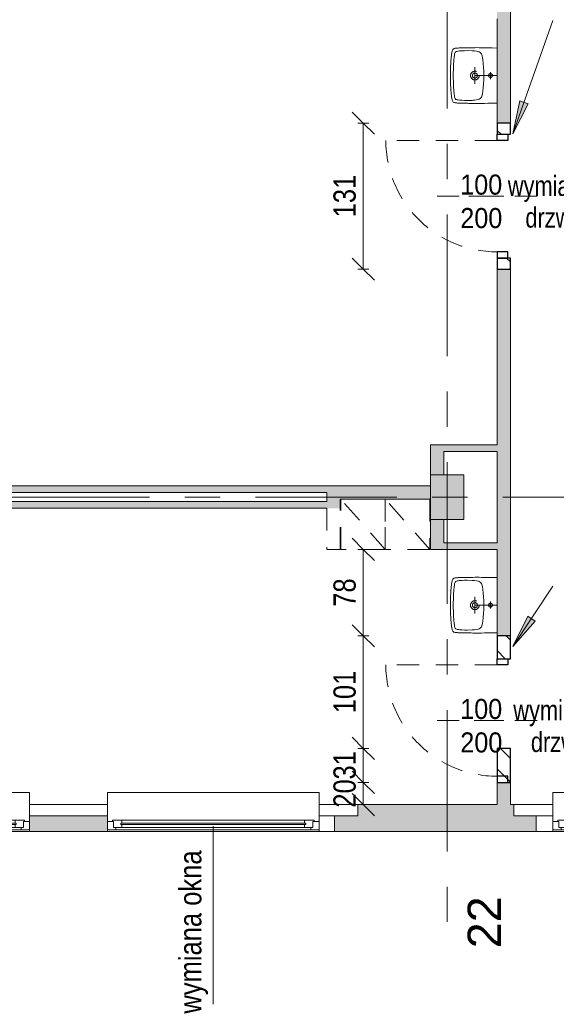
# Model space of a CAD drawing. Header units: centimetres. Extents: x -1403 to 22166, y -8842 to 3590.
# Tile 3 of 23: x -997 to -514, y -47 to 837. Entities that reach past the tile are written whole.
import ezdxf

# ---------------------------------------------------------------- set-up
doc = ezdxf.new("R2010")
doc.units = ezdxf.units.CM
doc.linetypes.add('Oś', pattern=[222.25, 127, -31.75, 31.75, -31.75])
doc.linetypes.add('Wyburzenia', pattern=[35, 20, -15])
for name, color, linetype, lineweight in [('A-ANNO-DIMS', 211, 'Continuous', 13), ('A-ANNO-DIMS-100', 211, 'Continuous', 13), ('A-ANNO-NOTE', 131, 'Wyburzenia', 9), ('A-DETL', 90, 'Continuous', 25), ('A-DETL-GENF', 92, 'Continuous', 9), ('A-DETL-MEDM', 33, 'Wyburzenia', 9), ('A-DOOR', 31, 'Wyburzenia', 9), ('A-DOOR-IDEN', 31, 'Continuous', 13), ('A-GLAZ', 151, 'Wyburzenia', 9), ('A-GLAZ-IDEN', 152, 'Continuous', 13), ('A-WALL', 113, 'Continuous', 13), ('A-WALL-PATT', 111, 'Continuous', 13), ('G-ANNO-TEXT', 231, 'Continuous', 13), ('P-SANR-FIXT', 6, 'Wyburzenia', 9), ('Q-SPCQ', 91, 'Wyburzenia', 9), ('S-COLS', 52, 'Continuous', 13), ('S-GRID', 1, 'Continuous', 13), ('S-GRID-IDEN', 1, 'Continuous', 13)]:
    doc.layers.add(name, color=color, linetype=linetype, lineweight=lineweight)
doc.styles.add('Arial', font='arial.ttf', dxfattribs={"width": 0.9, "height": 18})
doc.styles.add('Arial Narrow_1', font='ARIALN.TTF', dxfattribs={"height": 0.2})
doc.styles.add('Arial Narrow_3', font='ARIALN.TTF', dxfattribs={"height": 20})
doc.styles.add('Arial Narrow_4', font='ARIALN.TTF', dxfattribs={"width": 0.95, "height": 0.18})
doc.styles.add('Arial_1', font='arial.ttf', dxfattribs={"height": 30})
doc.dimstyles.new('Diagonal_1_100__0__wewnętrzne', dxfattribs={"dimscale": 30.48, "dimtxt": 20.468619, "dimasz": 0.656168, "dimexe": 0.164042, "dimexo": 0.0625, "dimgap": 0.032808, "dimtad": 1, "dimdec": 0, "dimdsep": 46, "dimtxsty": 'Arial Narrow_3', "dimblk1": 'OBLIQUE', "dimblk2": 'OBLIQUE', "dimsah": 1, "dimcen": 0.09, "dimazin": 0, "dimtfac": 1, "dimtdec": 4, "dimtix": 1, "dimtmove": 0, "dimatfit": 3, "dimfxl": 0.164042, "dimfxlon": 1, "dimtvp": 1, "dimtolj": 1, "dimtzin": 0, "dimarcsym": 2})
pattern_1 = [(315, (0, 0), (10.6066, 10.6066), [])]

# ---------------------------------------------------------------- blocks, each defined once
blk = doc.blocks.new('DRZWI 1S - automatyczna etykieta - Drzwi 100-V2-5_piętro III __10_50 m_ - wyburzenia i zamurowania')
at = {"layer": 'A-DETL-GENF', "color": 20, "linetype": 'Wyburzenia'}
for p, q in [((-55.5, 6), (-55.5, -3.5)), ((-50, 6), (-55.5, 6)), ((-50, -3.5), (-50, 6)), ((55.5, 6), (50, 6)), ((50, 6), (50, -3.5)), ((55.5, -3.5), (55.5, 6)), ((-55.5, -3.5), (-50, -3.5)), ((50, -3.5), (55.5, -3.5))]:
    blk.add_line(p, q, dxfattribs=at)
at = {"layer": 'A-DETL-MEDM', "color": 10, "lineweight": 25}
for p, q in [((-50, 6), (-55.5, 6)), ((-55.5, 6), (-55.5, -3.5)), ((-50, -3.5), (-50, 6)), ((50, -3.5), (50, 6)), ((50, 6), (55.5, 6)), ((55.5, 6), (55.5, -3.5)), ((-55.5, -3.5), (-50, -3.5)), ((55.5, -3.5), (50, -3.5))]:
    blk.add_line(p, q, dxfattribs=at)
at = {"layer": 'A-DOOR', "color": 1, "lineweight": 13}
blk.add_line((50, 6), (50, 106), dxfattribs=at)
blk.add_arc((50, 6), 100, 90, 180, dxfattribs=at)
blk = doc.blocks.new('DRZWI 1S - automatyczna etykieta - Drzwi 100-2252143-5_piętro III __10_50 m_ - wyburzenia i zamurowania')
at = {"layer": 'A-DETL-GENF', "color": 20, "linetype": 'Wyburzenia'}
for p, q in [((-55.5, 6), (-55.5, -3.5)), ((-50, 6), (-55.5, 6)), ((-50, -3.5), (-50, 6)), ((55.5, 6), (50, 6)), ((50, 6), (50, -3.5)), ((55.5, -3.5), (55.5, 6)), ((-55.5, -3.5), (-50, -3.5)), ((50, -3.5), (55.5, -3.5))]:
    blk.add_line(p, q, dxfattribs=at)
at = {"layer": 'A-DETL-MEDM', "color": 10, "lineweight": 25}
for p, q in [((-50, 6), (-55.5, 6)), ((-55.5, 6), (-55.5, -3.5)), ((-50, -3.5), (-50, 6)), ((50, -3.5), (50, 6)), ((50, 6), (55.5, 6)), ((55.5, 6), (55.5, -3.5)), ((-55.5, -3.5), (-50, -3.5)), ((55.5, -3.5), (50, -3.5))]:
    blk.add_line(p, q, dxfattribs=at)
at = {"layer": 'A-DOOR', "color": 1, "lineweight": 13}
blk.add_line((50, 6), (50, 106), dxfattribs=at)
blk.add_arc((50, 6), 100, 90, 180, dxfattribs=at)
blk = doc.blocks.new('M_Concrete-rengular-Column - 300 x 400mm-1794511-5_piętro III __10_50 m_ - wyburzenia i zamurowania')
at = {"layer": 'S-COLS', "lineweight": 9}
blk.add_hatch(color=254, dxfattribs=at).paths.add_polyline_path([(-15, -20), (15, -20), (15, 20), (-15, 20), (-15, -2)], flags=0)
for p, q in [((15, 20), (-15, 20)), ((-15, 20), (-15, -20)), ((15, -20), (15, 20)), ((-15, -20), (15, -20))]:
    blk.add_line(p, q, dxfattribs=at)
blk = doc.blocks.new('Okno - automatyczna etykieta - 190x181  _nietypowy podział_-2208509-5_piętro III __10_50 m_ - wyburzenia i zamurowania')
at = {"layer": 'A-GLAZ', "color": 7, "linetype": 'Continuous'}
for p, q in [((-87.5, 5.5), (-95, 5.5)), ((-95, 5.5), (-95, -2)), ((-95, 5.5), (95, 5.5)), ((-82, 3.5), (-89.5, 3.5)), ((-89.5, 3.5), (-89.5, -2)), ((-89.5, -2), (-89.5, 3.5)), ((-89.5, 3.5), (-87.5, 3.5)), ((-87.5, 3.5), (-87.5, 5.5)), ((87.5, 5.5), (-87.5, 5.5)), ((83, 0.75), (-83, 0.75)), ((-83, 0.75), (-83, -0.25)), ((-83, -0.25), (-83, 0.75)), ((-83, 0.75), (-82, 0.75)), ((-82, 0.75), (-82, 3.5)), ((82, 3.5), (-82, 3.5)), ((89.5, 3.5), (82, 3.5)), ((82, 3.5), (82, 0.75)), ((82, 0.75), (83, 0.75)), ((83, -0.25), (83, 0.75)), ((83, 0.75), (83, -0.25)), ((95, 5.5), (87.5, 5.5)), ((87.5, 5.5), (87.5, 3.5)), ((87.5, 3.5), (89.5, 3.5)), ((89.5, -2), (89.5, 3.5)), ((89.5, 3.5), (89.5, -2)), ((95, -2), (95, 5.5)), ((-95, -2), (-89.5, -2)), ((-95, -26), (-95, -7)), ((-89.5, -2), (-90.5, -2)), ((-90.5, -2), (-90.5, -3)), ((-90.5, -3), (-82, -3)), ((-83, -0.25), (83, -0.25)), ((-82, -0.25), (-83, -0.25)), ((-82, -3), (-82, -0.25)), ((82, -3), (-82, -3)), ((82, -0.25), (82, -3)), ((83, -0.25), (82, -0.25)), ((82, -3), (90.5, -3)), ((90.5, -2), (89.5, -2)), ((89.5, -2), (95, -2)), ((90.5, -3), (90.5, -2)), ((95, -7), (95, -26)), ((-95, -28), (-95, -26)), ((95, -26), (95, -28)), ((-95, -28), (95, -28))]:
    blk.add_line(p, q, dxfattribs=at)
blk = doc.blocks.new('Szafa1 - 45 cm-1791407-5_piętro III __10_50 m_ - wyburzenia i zamurowania')
at = {"layer": 'Q-SPCQ', "color": 20}
for p, q in [((-7.5, 51), (32.5, 6)), ((-7.5, 6), (-7.5, 51)), ((-7.5, 51), (32.5, 51)), ((32.5, 51), (32.5, 6))]:
    blk.add_line(p, q, dxfattribs=at)
blk = doc.blocks.new('Umywalka koło Nova Pro - Pro 50-1211177-5_piętro III __10_50 m_ - wyburzenia i zamurowania')
at = {"layer": 'P-SANR-FIXT', "color": 20}
for p, q in [((-12.19, -6), (-12.32, -10.58)), ((12.5, -6), (12.5, -38)), ((37.32, -10.58), (37.19, -6)), ((-12.45, -17.35), (-12.48, -19.98)), ((-12.4, -14.28), (-12.45, -17.35)), ((-12.32, -10.58), (-12.4, -14.28)), ((15.72, -12.02), (9.46, -12.02)), ((37.4, -14.28), (37.32, -10.58)), ((37.45, -17.35), (37.4, -14.28)), ((37.48, -19.98), (37.45, -17.35)), ((-12.48, -22.27), (-12.51, -24.3)), ((-12.51, -24.3), (-12.48, -26.13)), ((-12.48, -19.98), (-12.48, -22.27)), ((-12.48, -26.13), (-12.48, -27.81)), ((-9.61, -26.27), (-9.69, -27.15)), ((-9.37, -24.54), (-9.61, -26.27)), ((-8.91, -22.86), (-9.37, -24.54)), ((-8.62, -22.03), (-8.91, -22.86)), ((-8.19, -21.26), (-8.62, -22.03)), ((-7.93, -20.91), (-8.19, -21.26)), ((-7.61, -20.62), (-7.93, -20.91)), ((-6.89, -20.14), (-7.61, -20.62)), ((-6.09, -19.8), (-6.89, -20.14)), ((-5.24, -19.53), (-6.09, -19.8)), ((-3.53, -19.16), (-5.24, -19.53)), ((-1.83, -18.89), (-3.53, -19.16)), ((1.66, -18.49), (-1.83, -18.89)), ((5.15, -18.2), (1.66, -18.49)), ((20.01, -26), (5.01, -26)), ((8.64, -18.06), (5.15, -18.2)), ((10.37, -18.01), (8.64, -18.06)), ((14.63, -18.01), (10.37, -18.01)), ((16.36, -18.06), (14.63, -18.01)), ((19.88, -18.2), (16.36, -18.06)), ((23.34, -18.49), (19.88, -18.2)), ((26.83, -18.89), (23.34, -18.49)), ((28.56, -19.16), (26.83, -18.89)), ((30.26, -19.53), (28.56, -19.16)), ((31.09, -19.8), (30.26, -19.53)), ((31.89, -20.14), (31.09, -19.8)), ((32.61, -20.62), (31.89, -20.14)), ((32.93, -20.91), (32.61, -20.62)), ((33.19, -21.26), (32.93, -20.91)), ((33.62, -22.03), (33.19, -21.26)), ((33.91, -22.86), (33.62, -22.03)), ((34.37, -24.54), (33.91, -22.86)), ((34.63, -26.27), (34.37, -24.54)), ((34.69, -27.15), (34.63, -26.27)), ((37.51, -22.27), (37.48, -19.98)), ((37.48, -27.81), (37.51, -26.13)), ((37.51, -26.13), (37.51, -22.27)), ((-12.48, -27.81), (-12.46, -29.49)), ((-12.46, -29.49), (-12.46, -30.5)), ((-12.46, -30.5), (-12.43, -31.46)), ((-12.43, -31.46), (-12.43, -32.39)), ((-12.43, -32.39), (-12.4, -33.3)), ((-12.4, -33.3), (-12.4, -33.88)), ((-12.4, -33.88), (-12.38, -35.06)), ((-12.38, -35.06), (-12.35, -35.88)), ((-9.76, -28.56), (-9.84, -33.06)), ((-9.84, -33.06), (-9.79, -35.32)), ((-9.79, -35.32), (-9.71, -37.56)), ((-9.74, -27.87), (-9.76, -28.56)), ((-9.71, -27.55), (-9.74, -27.87)), ((-9.69, -27.15), (-9.71, -27.55)), ((34.71, -27.55), (34.69, -27.15)), ((34.74, -27.87), (34.71, -27.55)), ((34.71, -37.56), (34.82, -35.32)), ((34.76, -28.56), (34.74, -27.87)), ((34.84, -33.06), (34.76, -28.56)), ((34.82, -35.32), (34.84, -33.06)), ((37.35, -35.88), (37.38, -35.06)), ((37.38, -35.06), (37.4, -33.88)), ((37.4, -33.88), (37.43, -33.3)), ((37.43, -32.39), (37.46, -31.46)), ((37.43, -33.3), (37.43, -32.39)), ((37.46, -30.5), (37.48, -29.49)), ((37.46, -31.46), (37.46, -30.5)), ((37.48, -29.49), (37.48, -27.81)), ((-12.35, -35.88), (-12.35, -36.65)), ((-12.35, -36.65), (-12.32, -37.43)), ((-12.32, -37.43), (-12.3, -38.17)), ((-12.3, -38.17), (-12.27, -38.89)), ((-12.27, -38.89), (-12.24, -39.61)), ((-12.24, -39.61), (-12.22, -40.28)), ((-12.22, -40.28), (-12.19, -40.94)), ((-12.19, -40.94), (-12.16, -41.58)), ((-12.16, -41.58), (-12.14, -42.22)), ((-12.14, -42.22), (-12.08, -42.81)), ((-12.08, -42.81), (-12, -43.37)), ((-12, -43.37), (-11.92, -43.87)), ((-11.92, -43.87), (-11.82, -44.38)), ((-9.71, -37.56), (-9.53, -39.82)), ((-9.53, -39.82), (-9.39, -40.94)), ((-9.39, -40.94), (-9.21, -42.03)), ((-9.21, -42.03), (-9.05, -42.59)), ((-9.05, -42.59), (-8.86, -43.1)), ((-8.86, -43.1), (-8.7, -43.34)), ((-8.7, -43.34), (-8.51, -43.55)), ((-8.51, -43.55), (-8.03, -43.85)), ((-8.03, -43.85), (-7.53, -44.06)), ((-7.53, -44.06), (-6.97, -44.22)), ((31.97, -44.22), (32.53, -44.06)), ((32.53, -44.06), (33.06, -43.85)), ((33.06, -43.85), (33.54, -43.55)), ((33.54, -43.55), (33.73, -43.34)), ((33.73, -43.34), (33.86, -43.1)), ((33.86, -43.1), (34.07, -42.59)), ((34.07, -42.59), (34.21, -42.03)), ((34.21, -42.03), (34.39, -40.94)), ((34.39, -40.94), (34.53, -39.82)), ((34.53, -39.82), (34.71, -37.56)), ((36.82, -44.38), (36.92, -43.87)), ((36.92, -43.87), (37.03, -43.37)), ((37.03, -43.37), (37.08, -42.81)), ((37.08, -42.81), (37.14, -42.22)), ((37.14, -42.22), (37.16, -41.58)), ((37.16, -41.58), (37.19, -40.94)), ((37.19, -40.94), (37.22, -40.28)), ((37.22, -40.28), (37.24, -39.61)), ((37.24, -39.61), (37.27, -38.89)), ((37.27, -38.89), (37.3, -38.17)), ((37.3, -38.17), (37.32, -37.43)), ((37.32, -37.43), (37.35, -36.65)), ((37.35, -36.65), (37.35, -35.88)), ((-11.82, -44.38), (-11.71, -44.67)), ((-11.6, -44.96), (-11.79, -44.38)), ((-11.71, -44.67), (-11.6, -44.96)), ((-11.6, -44.96), (-11.26, -45.47)), ((-11.26, -45.47), (-11.6, -44.96)), ((-11.26, -45.47), (-10.8, -45.84)), ((-10.8, -45.84), (-11.26, -45.47)), ((-10.8, -45.84), (-10.24, -46.11)), ((-10.24, -46.11), (-10.8, -45.84)), ((-10.24, -46.11), (-9.61, -46.32)), ((-9.61, -46.32), (-10.24, -46.11)), ((-9.61, -46.32), (-8.94, -46.51)), ((-8.94, -46.51), (-9.61, -46.32)), ((-8.94, -46.51), (-8.25, -46.64)), ((-8.25, -46.64), (-8.94, -46.51)), ((-8.25, -46.64), (-7.5, -46.8)), ((-7.5, -46.8), (-8.25, -46.64)), ((-7.5, -46.8), (-6.73, -46.91)), ((-6.73, -46.91), (-7.5, -46.8)), ((-6.97, -44.22), (-5.88, -44.43)), ((-6.73, -46.91), (-5.93, -47.04)), ((-5.93, -47.04), (-6.73, -46.91)), ((-5.93, -47.04), (-5.1, -47.15)), ((-5.1, -47.15), (-5.93, -47.04)), ((-5.88, -44.43), (-3.64, -44.75)), ((-5.1, -47.15), (-4.2, -47.25)), ((-4.2, -47.25), (-5.1, -47.15)), ((-4.2, -47.25), (-3.27, -47.36)), ((-3.27, -47.36), (-4.2, -47.25)), ((-3.64, -44.75), (-1.4, -44.94)), ((-3.27, -47.36), (-2.28, -47.44)), ((-2.28, -47.44), (-3.27, -47.36)), ((-2.28, -47.44), (-1.24, -47.52)), ((-1.24, -47.52), (-2.28, -47.44)), ((-1.4, -44.94), (3.1, -45.18)), ((-1.24, -47.52), (-0.15, -47.63)), ((-0.15, -47.63), (-1.24, -47.52)), ((-0.15, -47.63), (1.05, -47.71)), ((1.05, -47.71), (-0.15, -47.63)), ((1.05, -47.71), (2.3, -47.76)), ((2.3, -47.76), (1.05, -47.71)), ((2.3, -47.76), (3.66, -47.84)), ((3.66, -47.84), (2.3, -47.76)), ((3.1, -45.18), (7.6, -45.31)), ((3.66, -47.84), (5.12, -47.89)), ((5.12, -47.89), (3.66, -47.84)), ((5.12, -47.89), (6.72, -47.95)), ((6.72, -47.95), (5.12, -47.89)), ((6.72, -47.95), (8.45, -47.97)), ((8.45, -47.97), (6.72, -47.95)), ((7.6, -45.31), (9.86, -45.39)), ((8.45, -47.97), (10.4, -48)), ((10.4, -48), (8.45, -47.97)), ((9.86, -45.39), (11.04, -45.42)), ((10.4, -48), (14.63, -48)), ((14.63, -48), (10.4, -48)), ((11.04, -45.42), (11.7, -45.42)), ((11.7, -45.42), (12.5, -45.44)), ((12.5, -45.44), (13.3, -45.42)), ((13.3, -45.42), (13.99, -45.42)), ((13.99, -45.42), (15.14, -45.39)), ((14.63, -48), (16.55, -47.97)), ((16.55, -47.97), (14.63, -48)), ((15.14, -45.39), (17.4, -45.31)), ((16.55, -47.97), (18.31, -47.95)), ((18.31, -47.95), (16.55, -47.97)), ((17.4, -45.31), (21.9, -45.18)), ((18.31, -47.95), (19.88, -47.89)), ((19.88, -47.89), (18.31, -47.95)), ((19.88, -47.89), (21.34, -47.84)), ((21.34, -47.84), (19.88, -47.89)), ((21.34, -47.84), (22.7, -47.76)), ((22.7, -47.76), (21.34, -47.84)), ((21.9, -45.18), (26.4, -44.94)), ((22.7, -47.76), (23.98, -47.71)), ((23.98, -47.71), (22.7, -47.76)), ((23.98, -47.71), (25.15, -47.63)), ((25.15, -47.63), (23.98, -47.71)), ((25.15, -47.63), (26.24, -47.52)), ((26.24, -47.52), (25.15, -47.63)), ((26.24, -47.52), (27.31, -47.44)), ((27.31, -47.44), (26.24, -47.52)), ((26.4, -44.94), (28.64, -44.75)), ((27.31, -47.44), (28.29, -47.36)), ((28.29, -47.36), (27.31, -47.44)), ((28.29, -47.36), (29.23, -47.25)), ((29.23, -47.25), (28.29, -47.36)), ((28.64, -44.75), (30.88, -44.43)), ((29.23, -47.25), (30.1, -47.15)), ((30.1, -47.15), (29.23, -47.25)), ((30.1, -47.15), (30.93, -47.04)), ((30.93, -47.04), (30.1, -47.15)), ((30.88, -44.43), (31.97, -44.22)), ((30.93, -47.04), (31.76, -46.91)), ((31.76, -46.91), (30.93, -47.04)), ((31.76, -46.91), (32.5, -46.8)), ((32.5, -46.8), (31.76, -46.91)), ((32.5, -46.8), (33.25, -46.64)), ((33.25, -46.64), (32.5, -46.8)), ((33.25, -46.64), (33.97, -46.51)), ((33.97, -46.51), (33.25, -46.64)), ((33.97, -46.51), (34.63, -46.32)), ((34.63, -46.32), (33.97, -46.51)), ((34.63, -46.32), (35.24, -46.11)), ((35.24, -46.11), (34.63, -46.32)), ((35.24, -46.11), (35.8, -45.84)), ((35.8, -45.84), (35.24, -46.11)), ((35.8, -45.84), (36.28, -45.47)), ((36.28, -45.47), (35.8, -45.84)), ((36.28, -45.47), (36.6, -44.96)), ((36.6, -44.96), (36.28, -45.47)), ((36.6, -44.96), (36.82, -44.38))]:
    blk.add_line(p, q, dxfattribs=at)
for centre, radius in [((12.5, -12.02), 1.72), ((12.51, -26), 3.92), ((12.51, -26), 2.28)]:
    blk.add_circle(centre, radius, dxfattribs=at)
blk = doc.blocks.new('Umywalka koło Nova Pro - Pro 50-1205816-5_piętro III __10_50 m_ - wyburzenia i zamurowania')
at = {"layer": 'P-SANR-FIXT', "color": 20}
for p, q in [((-11.92, 43.87), (-11.82, 44.38)), ((-11.82, 44.38), (-11.71, 44.67)), ((-11.6, 44.96), (-11.79, 44.38)), ((-11.71, 44.67), (-11.6, 44.96)), ((-11.6, 44.96), (-11.26, 45.47)), ((-11.26, 45.47), (-11.6, 44.96)), ((-11.26, 45.47), (-10.8, 45.84)), ((-10.8, 45.84), (-11.26, 45.47)), ((-10.8, 45.84), (-10.24, 46.11)), ((-10.24, 46.11), (-10.8, 45.84)), ((-10.24, 46.11), (-9.61, 46.32)), ((-9.61, 46.32), (-10.24, 46.11)), ((-9.61, 46.32), (-8.94, 46.51)), ((-8.94, 46.51), (-9.61, 46.32)), ((-8.94, 46.51), (-8.25, 46.64)), ((-8.25, 46.64), (-8.94, 46.51)), ((-8.25, 46.64), (-7.5, 46.8)), ((-7.5, 46.8), (-8.25, 46.64)), ((-7.53, 44.06), (-6.97, 44.22)), ((-7.5, 46.8), (-6.73, 46.91)), ((-6.73, 46.91), (-7.5, 46.8)), ((-6.97, 44.22), (-5.88, 44.43)), ((-6.73, 46.91), (-5.93, 47.04)), ((-5.93, 47.04), (-6.73, 46.91)), ((-5.93, 47.04), (-5.1, 47.15)), ((-5.1, 47.15), (-5.93, 47.04)), ((-5.88, 44.43), (-3.64, 44.75)), ((-5.1, 47.15), (-4.2, 47.25)), ((-4.2, 47.25), (-5.1, 47.15)), ((-4.2, 47.25), (-3.27, 47.36)), ((-3.27, 47.36), (-4.2, 47.25)), ((-3.64, 44.75), (-1.4, 44.94)), ((-3.27, 47.36), (-2.28, 47.44)), ((-2.28, 47.44), (-3.27, 47.36)), ((-2.28, 47.44), (-1.24, 47.52)), ((-1.24, 47.52), (-2.28, 47.44)), ((-1.4, 44.94), (3.1, 45.18)), ((-1.24, 47.52), (-0.15, 47.63)), ((-0.15, 47.63), (-1.24, 47.52)), ((-0.15, 47.63), (1.05, 47.71)), ((1.05, 47.71), (-0.15, 47.63)), ((1.05, 47.71), (2.3, 47.76)), ((2.3, 47.76), (1.05, 47.71)), ((2.3, 47.76), (3.66, 47.84)), ((3.66, 47.84), (2.3, 47.76)), ((3.1, 45.18), (7.6, 45.31)), ((3.66, 47.84), (5.12, 47.89)), ((5.12, 47.89), (3.66, 47.84)), ((5.12, 47.89), (6.72, 47.95)), ((6.72, 47.95), (5.12, 47.89)), ((6.72, 47.95), (8.45, 47.97)), ((8.45, 47.97), (6.72, 47.95)), ((7.6, 45.31), (9.86, 45.39)), ((8.45, 47.97), (10.4, 48)), ((10.4, 48), (8.45, 47.97)), ((9.86, 45.39), (11.04, 45.42)), ((10.4, 48), (14.63, 48)), ((14.63, 48), (10.4, 48)), ((11.04, 45.42), (11.7, 45.42)), ((11.7, 45.42), (12.5, 45.44)), ((12.5, 45.44), (13.3, 45.42)), ((13.3, 45.42), (13.99, 45.42)), ((13.99, 45.42), (15.14, 45.39)), ((14.63, 48), (16.55, 47.97)), ((16.55, 47.97), (14.63, 48)), ((15.14, 45.39), (17.4, 45.31)), ((16.55, 47.97), (18.31, 47.95)), ((18.31, 47.95), (16.55, 47.97)), ((17.4, 45.31), (21.9, 45.18)), ((18.31, 47.95), (19.88, 47.89)), ((19.88, 47.89), (18.31, 47.95)), ((19.88, 47.89), (21.34, 47.84)), ((21.34, 47.84), (19.88, 47.89)), ((21.34, 47.84), (22.7, 47.76)), ((22.7, 47.76), (21.34, 47.84)), ((21.9, 45.18), (26.4, 44.94)), ((22.7, 47.76), (23.98, 47.71)), ((23.98, 47.71), (22.7, 47.76)), ((23.98, 47.71), (25.15, 47.63)), ((25.15, 47.63), (23.98, 47.71)), ((25.15, 47.63), (26.24, 47.52)), ((26.24, 47.52), (25.15, 47.63)), ((26.24, 47.52), (27.31, 47.44)), ((27.31, 47.44), (26.24, 47.52)), ((26.4, 44.94), (28.64, 44.75)), ((27.31, 47.44), (28.29, 47.36)), ((28.29, 47.36), (27.31, 47.44)), ((28.29, 47.36), (29.23, 47.25)), ((29.23, 47.25), (28.29, 47.36)), ((28.64, 44.75), (30.88, 44.43)), ((29.23, 47.25), (30.1, 47.15)), ((30.1, 47.15), (29.23, 47.25)), ((30.1, 47.15), (30.93, 47.04)), ((30.93, 47.04), (30.1, 47.15)), ((30.88, 44.43), (31.97, 44.22)), ((30.93, 47.04), (31.76, 46.91)), ((31.76, 46.91), (30.93, 47.04)), ((31.76, 46.91), (32.5, 46.8)), ((32.5, 46.8), (31.76, 46.91)), ((31.97, 44.22), (32.53, 44.06)), ((32.5, 46.8), (33.25, 46.64)), ((33.25, 46.64), (32.5, 46.8)), ((33.25, 46.64), (33.97, 46.51)), ((33.97, 46.51), (33.25, 46.64)), ((33.97, 46.51), (34.63, 46.32)), ((34.63, 46.32), (33.97, 46.51)), ((34.63, 46.32), (35.24, 46.11)), ((35.24, 46.11), (34.63, 46.32)), ((35.24, 46.11), (35.8, 45.84)), ((35.8, 45.84), (35.24, 46.11)), ((35.8, 45.84), (36.28, 45.47)), ((36.28, 45.47), (35.8, 45.84)), ((36.28, 45.47), (36.6, 44.96)), ((36.6, 44.96), (36.28, 45.47)), ((36.6, 44.96), (36.82, 44.38)), ((36.82, 44.38), (36.92, 43.87)), ((-12.38, 35.06), (-12.35, 35.88)), ((-12.35, 36.65), (-12.32, 37.43)), ((-12.35, 35.88), (-12.35, 36.65)), ((-12.32, 37.43), (-12.3, 38.17)), ((-12.3, 38.17), (-12.27, 38.89)), ((-12.27, 38.89), (-12.24, 39.61)), ((-12.24, 39.61), (-12.22, 40.28)), ((-12.22, 40.28), (-12.19, 40.94)), ((-12.19, 40.94), (-12.16, 41.58)), ((-12.16, 41.58), (-12.14, 42.22)), ((-12.14, 42.22), (-12.08, 42.81)), ((-12.08, 42.81), (-12, 43.37)), ((-12, 43.37), (-11.92, 43.87)), ((-9.79, 35.32), (-9.71, 37.56)), ((-9.71, 37.56), (-9.53, 39.82)), ((-9.53, 39.82), (-9.39, 40.94)), ((-9.39, 40.94), (-9.21, 42.03)), ((-9.21, 42.03), (-9.05, 42.59)), ((-9.05, 42.59), (-8.86, 43.1)), ((-8.86, 43.1), (-8.7, 43.34)), ((-8.7, 43.34), (-8.51, 43.55)), ((-8.51, 43.55), (-8.03, 43.85)), ((-8.03, 43.85), (-7.53, 44.06)), ((12.5, 6), (12.5, 38)), ((32.53, 44.06), (33.06, 43.85)), ((33.06, 43.85), (33.54, 43.55)), ((33.54, 43.55), (33.73, 43.34)), ((33.73, 43.34), (33.86, 43.1)), ((33.86, 43.1), (34.07, 42.59)), ((34.07, 42.59), (34.21, 42.03)), ((34.21, 42.03), (34.39, 40.94)), ((34.39, 40.94), (34.53, 39.82)), ((34.53, 39.82), (34.71, 37.56)), ((34.71, 37.56), (34.82, 35.32)), ((36.92, 43.87), (37.03, 43.37)), ((37.03, 43.37), (37.08, 42.81)), ((37.08, 42.81), (37.14, 42.22)), ((37.14, 42.22), (37.16, 41.58)), ((37.16, 41.58), (37.19, 40.94)), ((37.19, 40.94), (37.22, 40.28)), ((37.22, 40.28), (37.24, 39.61)), ((37.24, 39.61), (37.27, 38.89)), ((37.27, 38.89), (37.3, 38.17)), ((37.3, 38.17), (37.32, 37.43)), ((37.32, 37.43), (37.35, 36.65)), ((37.35, 36.65), (37.35, 35.88)), ((37.35, 35.88), (37.38, 35.06)), ((-12.48, 27.81), (-12.46, 29.49)), ((-12.48, 26.13), (-12.48, 27.81)), ((-12.46, 30.5), (-12.43, 31.46)), ((-12.46, 29.49), (-12.46, 30.5)), ((-12.43, 32.39), (-12.4, 33.3)), ((-12.43, 31.46), (-12.43, 32.39)), ((-12.4, 33.88), (-12.38, 35.06)), ((-12.4, 33.3), (-12.4, 33.88)), ((-9.84, 33.06), (-9.79, 35.32)), ((-9.76, 28.56), (-9.84, 33.06)), ((-9.74, 27.87), (-9.76, 28.56)), ((-9.71, 27.55), (-9.74, 27.87)), ((-9.69, 27.15), (-9.71, 27.55)), ((-9.61, 26.27), (-9.69, 27.15)), ((34.69, 27.15), (34.63, 26.27)), ((34.71, 27.55), (34.69, 27.15)), ((34.74, 27.87), (34.71, 27.55)), ((34.76, 28.56), (34.74, 27.87)), ((34.84, 33.06), (34.76, 28.56)), ((34.82, 35.32), (34.84, 33.06)), ((37.38, 35.06), (37.4, 33.88)), ((37.4, 33.88), (37.43, 33.3)), ((37.43, 33.3), (37.43, 32.39)), ((37.43, 32.39), (37.46, 31.46)), ((37.46, 31.46), (37.46, 30.5)), ((37.46, 30.5), (37.48, 29.49)), ((37.48, 29.49), (37.48, 27.81)), ((37.48, 27.81), (37.51, 26.13)), ((-12.51, 24.3), (-12.48, 26.13)), ((-12.48, 22.27), (-12.51, 24.3)), ((-12.48, 19.98), (-12.48, 22.27)), ((-12.45, 17.35), (-12.48, 19.98)), ((-9.37, 24.54), (-9.61, 26.27)), ((-8.91, 22.86), (-9.37, 24.54)), ((-8.62, 22.03), (-8.91, 22.86)), ((-8.19, 21.26), (-8.62, 22.03)), ((-7.93, 20.91), (-8.19, 21.26)), ((-7.61, 20.62), (-7.93, 20.91)), ((-6.89, 20.14), (-7.61, 20.62)), ((-6.09, 19.8), (-6.89, 20.14)), ((-5.24, 19.53), (-6.09, 19.8)), ((-3.53, 19.16), (-5.24, 19.53)), ((-1.83, 18.89), (-3.53, 19.16)), ((1.66, 18.49), (-1.83, 18.89)), ((5.15, 18.2), (1.66, 18.49)), ((20.01, 26), (5.01, 26)), ((8.64, 18.06), (5.15, 18.2)), ((10.37, 18.01), (8.64, 18.06)), ((14.63, 18.01), (10.37, 18.01)), ((16.36, 18.06), (14.63, 18.01)), ((19.88, 18.2), (16.36, 18.06)), ((23.34, 18.49), (19.88, 18.2)), ((26.83, 18.89), (23.34, 18.49)), ((28.56, 19.16), (26.83, 18.89)), ((30.26, 19.53), (28.56, 19.16)), ((31.09, 19.8), (30.26, 19.53)), ((31.89, 20.14), (31.09, 19.8)), ((32.61, 20.62), (31.89, 20.14)), ((32.93, 20.91), (32.61, 20.62)), ((33.19, 21.26), (32.93, 20.91)), ((33.62, 22.03), (33.19, 21.26)), ((33.91, 22.86), (33.62, 22.03)), ((34.37, 24.54), (33.91, 22.86)), ((34.63, 26.27), (34.37, 24.54)), ((37.48, 19.98), (37.45, 17.35)), ((37.51, 22.27), (37.48, 19.98)), ((37.51, 26.13), (37.51, 22.27)), ((-12.4, 14.28), (-12.45, 17.35)), ((-12.32, 10.58), (-12.4, 14.28)), ((-12.19, 6), (-12.32, 10.58)), ((15.72, 12.02), (9.46, 12.02)), ((37.32, 10.58), (37.19, 6)), ((37.4, 14.28), (37.32, 10.58)), ((37.45, 17.35), (37.4, 14.28))]:
    blk.add_line(p, q, dxfattribs=at)
for centre, radius in [((12.51, 26), 3.92), ((12.51, 26), 2.28), ((12.5, 12.02), 1.72)]:
    blk.add_circle(centre, radius, dxfattribs=at)
blk = doc.blocks.new('etykieta wymiana okna - etykieta okno 1S z hp dół-2316400-5_piętro III __10_50 m_ - wyburzenia i zamurowania')
at = {"layer": 'A-GLAZ-IDEN'}
blk.add_line((0, 1.6477), (0, 0.0485), dxfattribs=at)
at = {"layer": 'A-GLAZ-IDEN', "insert": (-0.3068, 1.4291), "char_height": 0.2, "width": 1.409, "attachment_point": 3, "rotation": 90, "line_spacing_factor": 0.949189, "style": 'Arial Narrow_1'}
blk.add_mtext('\\pxqr,t6.35,12.7,19.05,25.4,31.75,38.1,44.45,50.8,57.15,63.5,69.85,76.2,82.55,88.9,95.25,101.6,107.95,114.3,120.65,127,133.35,139.7,146.05,152.4,158.75,165.1,171.45,177.8,184.15,190.5,196.85,203.2;{wymiana okna}', dxfattribs=at)
blk = doc.blocks.new('Wymiana Drzwi_PG_typ 100 - --2314812-5_piętro III __10_50 m_ - wyburzenia i zamurowania')
at = {"layer": 'A-DOOR-IDEN', "insert": (0.0511, 0.737), "char_height": 0.18, "width": 1.2882, "attachment_point": 5, "rotation": 90, "line_spacing_factor": 0.949189, "style": 'Arial Narrow_4'}
blk.add_mtext('\\pxqc,t6.70278,13.40556,20.10833,26.81111,33.51389,40.21667,46.91944,53.62222,60.325,67.02778,73.73056,80.43333,87.13611,93.83889,100.54167,107.24444,113.94722,120.65,127.35278,134.05556,140.75833,147.46111,154.16389,160.86667,167.56944,174.27222,180.975,187.67778,194.38056,201.08333,207.78611,214.48889;{wymiana\\Pdrzwi}', dxfattribs=at)
blk = doc.blocks.new('DIMBLOCK4-5_piętro III __10_50 m_ - wyburzenia i zamurowania')
at = {"layer": 'A-ANNO-DIMS-100'}
for p, q in [((-687.85, 152.33), (-697.85, 162.33)), ((-682.85, 152.33), (-692.85, 152.33)), ((-687.85, 132.33), (-687.85, 152.33)), ((-687.85, 152.33), (-677.85, 142.33)), ((-687.85, 152.33), (-682.85, 152.33)), ((-687.85, 132.33), (-697.85, 142.33)), ((-692.85, 132.33), (-682.85, 132.33)), ((-687.85, 132.33), (-692.85, 132.33)), ((-687.85, 132.33), (-677.85, 122.33))]:
    blk.add_line(p, q, dxfattribs=at)
at = {"layer": 'A-ANNO-DIMS-100', "color": 0, "insert": (-714.7, 129.65), "char_height": 20, "width": 30.4105, "attachment_point": 1, "rotation": 90, "line_spacing_factor": 0.974696, "style": 'Arial Narrow_3'}
blk.add_mtext('20', dxfattribs=at)
blk = doc.blocks.new('_Oblique')
at = {"color": 0, "linetype": 'ByBlock', "lineweight": -2}
blk.add_line((-0.5, -0.5), (0.5, 0.5), dxfattribs=at)
blk = doc.blocks.new('DIMBLOCK5-5_piętro III __10_50 m_ - wyburzenia i zamurowania')
at = {"layer": 'A-ANNO-DIMS-100'}
for p, q in [((-687.85, 182.83), (-697.85, 192.83)), ((-682.85, 182.83), (-692.85, 182.83)), ((-687.85, 152.33), (-687.85, 182.83)), ((-687.85, 182.83), (-677.85, 172.83)), ((-687.85, 182.83), (-682.85, 182.83)), ((-687.85, 152.33), (-697.85, 162.33)), ((-682.85, 152.33), (-692.85, 152.33)), ((-687.85, 152.33), (-677.85, 142.33)), ((-687.85, 152.33), (-682.85, 152.33))]:
    blk.add_line(p, q, dxfattribs=at)
at = {"layer": 'A-ANNO-DIMS-100', "color": 0, "insert": (-714.7, 154.9), "char_height": 20, "width": 30.4105, "attachment_point": 1, "rotation": 90, "line_spacing_factor": 0.974696, "style": 'Arial Narrow_3'}
blk.add_mtext('31', dxfattribs=at)
blk = doc.blocks.new('DIMBLOCK6-5_piętro III __10_50 m_ - wyburzenia i zamurowania')
at = {"layer": 'A-ANNO-DIMS-100'}
for p, q in [((-687.85, 283.83), (-697.85, 293.83)), ((-682.85, 283.83), (-692.85, 283.83)), ((-687.85, 182.83), (-687.85, 283.83)), ((-687.85, 283.83), (-677.85, 273.83)), ((-687.85, 283.83), (-682.85, 283.83)), ((-687.85, 182.83), (-697.85, 192.83)), ((-682.85, 182.83), (-692.85, 182.83)), ((-687.85, 182.83), (-677.85, 172.83)), ((-687.85, 182.83), (-682.85, 182.83))]:
    blk.add_line(p, q, dxfattribs=at)
at = {"layer": 'A-ANNO-DIMS-100', "color": 0, "insert": (-714.7, 214.32), "char_height": 20, "width": 45.6158, "attachment_point": 1, "rotation": 90, "line_spacing_factor": 0.974696, "style": 'Arial Narrow_3'}
blk.add_mtext('101', dxfattribs=at)
blk = doc.blocks.new('DIMBLOCK7-5_piętro III __10_50 m_ - wyburzenia i zamurowania')
at = {"layer": 'A-ANNO-DIMS-100'}
for p, q in [((-687.85, 361.33), (-697.85, 371.33)), ((-682.85, 361.33), (-692.85, 361.33)), ((-687.85, 283.83), (-687.85, 361.33)), ((-687.85, 361.33), (-677.85, 351.33)), ((-687.85, 361.33), (-682.85, 361.33)), ((-687.85, 283.83), (-697.85, 293.83)), ((-682.85, 283.83), (-692.85, 283.83)), ((-687.85, 283.83), (-677.85, 273.83)), ((-687.85, 283.83), (-682.85, 283.83))]:
    blk.add_line(p, q, dxfattribs=at)
at = {"layer": 'A-ANNO-DIMS-100', "color": 0, "insert": (-714.7, 309.9), "char_height": 20, "width": 30.4105, "attachment_point": 1, "rotation": 90, "line_spacing_factor": 0.974696, "style": 'Arial Narrow_3'}
blk.add_mtext('78', dxfattribs=at)
blk = doc.blocks.new('DIMBLOCK38-5_piętro III __10_50 m_ - wyburzenia i zamurowania')
at = {"layer": 'A-ANNO-DIMS-100'}
for p, q in [((-687.85, 743.83), (-697.85, 753.83)), ((-682.85, 743.83), (-692.85, 743.83)), ((-687.85, 612.83), (-687.85, 743.83)), ((-687.85, 743.83), (-677.85, 733.83)), ((-687.85, 743.83), (-682.85, 743.83)), ((-687.85, 612.83), (-697.85, 622.83)), ((-682.85, 612.83), (-692.85, 612.83)), ((-687.85, 612.83), (-677.85, 602.83)), ((-687.85, 612.83), (-682.85, 612.83))]:
    blk.add_line(p, q, dxfattribs=at)
at = {"layer": 'A-ANNO-DIMS-100', "color": 0, "insert": (-714.7, 659.32), "char_height": 20, "width": 45.6158, "attachment_point": 1, "rotation": 90, "line_spacing_factor": 0.974696, "style": 'Arial Narrow_3'}
blk.add_mtext('131', dxfattribs=at)

msp = doc.modelspace()

# ---------------------------------------------------------------- hatches: boundary and pattern name
at = {"layer": 'A-DETL-GENF', "lineweight": 25}
h = msp.add_hatch(dxfattribs=at)
h.set_pattern_fill('FP_1', color=210, style=0, pattern_type=2)
h.set_pattern_definition(pattern_1)
h.paths.add_polyline_path([(-567.62, 612.83), (-555.62, 612.83), (-555.62, 622.83), (-567.62, 622.83)], flags=0)
h.paths.add_polyline_path([(-558.12, 733.83), (-555.62, 733.83), (-555.62, 743.83), (-567.62, 743.83), (-567.62, 733.83)], flags=0)
h = msp.add_hatch(dxfattribs=at)
h.set_pattern_fill('FP_1', color=210, style=0, pattern_type=2)
h.set_pattern_definition(pattern_1)
h.paths.add_polyline_path([(-567.62, 263.33), (-555.62, 263.33), (-555.62, 283.83), (-567.62, 283.83)], flags=0)
h = msp.add_hatch(dxfattribs=at)
h.set_pattern_fill('FP_1', color=3, style=0, pattern_type=2)
h.set_pattern_definition(pattern_1)
h.paths.add_polyline_path([(-555.62, 152.33), (-555.62, 182.83), (-567.62, 182.83), (-567.62, 152.33), (-558.12, 152.33)], flags=0)
at = {"layer": 'A-WALL-PATT'}
h = msp.add_hatch(color=9, dxfattribs=at)
h.paths.add_polyline_path([(-567.62, 132.33), (-555.62, 132.33), (-555.62, 152.33), (-567.62, 152.33), (-567.62, 145.66)], flags=0)
h.paths.add_polyline_path([(-555.62, 283.83), (-555.62, 612.83), (-567.62, 612.83), (-567.62, 283.83)], flags=0)
h.paths.add_polyline_path([(-567.62, 743.83), (-555.62, 743.83), (-555.62, 1032.83), (-567.62, 1032.83), (-567.62, 788.27)], flags=0)
h.paths.add_polyline_path([(-555.62, 1163.83), (-555.62, 1383.33), (-567.62, 1383.33), (-567.62, 1163.83)], flags=0)
for points in [[(-625.32, 428.33), (-615.62, 428.33), (-615.62, 455.33), (-627.62, 455.33), (-627.62, 428.33)], [(-615.62, 449.33), (-567.62, 449.33), (-567.62, 455.33), (-615.62, 455.33)], [(-720.62, 412.33), (-720.62, 418.33), (-1197.62, 418.33), (-1197.62, 412.33), (-898.33, 412.33)], [(-715.42, 406.33), (-627.62, 406.33), (-627.62, 418.33), (-720.62, 418.33), (-720.62, 406.33), (-719.16, 406.33)], [(-730.41, 398.33), (-720.62, 398.33), (-720.62, 404.33), (-1197.62, 404.33), (-1197.62, 398.33), (-914.84, 398.33)], [(-720.62, 398.33), (-708.62, 398.33), (-708.62, 406.33), (-720.62, 406.33), (-720.62, 403.55)], [(-615.62, 361.33), (-615.62, 388.33), (-627.62, 388.33), (-627.62, 361.33)], [(-567.62, 361.33), (-567.62, 367.33), (-615.62, 367.33), (-615.62, 361.33), (-597.62, 361.33)], [(-552.62, 108.33), (-552.62, 132.33), (-692.62, 132.33), (-692.62, 108.33)]]:
    msp.add_hatch(color=9, dxfattribs=at).paths.add_polyline_path(points, flags=0)
h = msp.add_hatch(color=9, dxfattribs=at)
h.paths.add_polyline_path([(-713.62, 108.33), (-692.62, 108.33), (-692.62, 122.33), (-713.62, 122.33), (-713.62, 120.65)], flags=0)
h.paths.add_polyline_path([(-1191.62, 108.33), (-1191.62, 122.33), (-1212.62, 122.33), (-1212.62, 108.33)], flags=0)
h.paths.add_polyline_path([(-987.62, 108.33), (-917.62, 108.33), (-917.62, 122.33), (-987.62, 122.33), (-987.62, 109.83)], flags=0)
h = msp.add_hatch(color=9, dxfattribs=at)
h.paths.add_polyline_path([(-537.21, 108.33), (-532.62, 108.33), (-532.62, 122.33), (-552.62, 122.33), (-552.62, 108.33)], flags=0)
h.paths.add_polyline_path([(-322.62, 108.33), (-257.62, 108.33), (-257.62, 122.33), (-327.62, 122.33), (-327.62, 108.33)], flags=0)
h.paths.add_polyline_path([(-34.62, 108.33), (22.38, 108.33), (22.38, 122.33), (-47.62, 122.33), (-47.62, 108.33)], flags=0)
h.paths.add_polyline_path([(232.38, 108.33), (302.38, 108.33), (302.38, 122.33), (232.38, 122.33), (232.38, 109.83)], flags=0)
h.paths.add_polyline_path([(492.38, 108.33), (527.38, 108.33), (527.38, 122.33), (492.38, 122.33), (492.38, 109.83)], flags=0)
at = {"layer": 'G-ANNO-TEXT'}
for points in [[(-553.53, 734.34), (-539.82, 761.31), (-547.27, 763.95)], [(-553.53, 274.34), (-533.62, 297.12), (-540.19, 301.5)]]:
    msp.add_hatch(color=50, dxfattribs=at).paths.add_polyline_path(points, flags=0)

# ---------------------------------------------------------------- linework, layer by layer
at = {"layer": 'A-ANNO-NOTE', "color": 240, "lineweight": 13}
for p, q in [((-531.62, 678.33), (-621.62, 678.33)), ((-531.62, 207.83), (-621.62, 207.83))]:
    msp.add_line(p, q, dxfattribs=at)
at = {"layer": 'A-DETL'}
for p, q in [((-555.62, 743.83), (-567.62, 743.83)), ((-567.62, 743.83), (-567.62, 733.83)), ((-555.62, 733.83), (-555.62, 743.83)), ((-567.62, 733.83), (-555.62, 733.83)), ((-567.62, 622.83), (-567.62, 612.83)), ((-555.62, 622.83), (-567.62, 622.83)), ((-555.62, 612.83), (-555.62, 622.83)), ((-567.62, 612.83), (-555.62, 612.83)), ((-555.62, 283.83), (-567.62, 283.83)), ((-567.62, 283.83), (-567.62, 263.33)), ((-555.62, 263.33), (-555.62, 283.83)), ((-567.62, 263.33), (-555.62, 263.33)), ((-555.62, 182.83), (-567.62, 182.83)), ((-567.62, 182.83), (-567.62, 152.33)), ((-555.62, 152.33), (-555.62, 182.83)), ((-567.62, 152.33), (-555.62, 152.33))]:
    msp.add_line(p, q, dxfattribs=at)
at = {"layer": 'A-DOOR-IDEN'}
for p, q in [((-561.62, 678.33), (-593.12, 678.33)), ((-561.62, 207.83), (-588.2, 207.83))]:
    msp.add_line(p, q, dxfattribs=at)
at = {"layer": 'A-WALL', "lineweight": 9}
for p, q in [((-555.62, 743.83), (-555.62, 1032.83)), ((-567.62, 837.33), (-567.62, 743.83)), ((-567.62, 612.83), (-567.62, 455.33)), ((-555.62, 283.83), (-555.62, 612.83)), ((-627.62, 455.33), (-627.62, 428.33)), ((-567.62, 455.33), (-627.62, 455.33)), ((-615.62, 428.33), (-615.62, 449.33)), ((-615.62, 449.33), (-567.62, 449.33)), ((-567.62, 449.33), (-567.62, 367.33)), ((-627.62, 418.33), (-1197.62, 418.33)), ((-1197.62, 412.33), (-720.62, 412.33)), ((-720.62, 412.33), (-720.62, 404.33)), ((-720.62, 404.33), (-1197.62, 404.33)), ((-1197.62, 398.33), (-720.62, 398.33)), ((-708.62, 406.33), (-627.62, 406.33)), ((-708.62, 398.33), (-708.62, 406.33)), ((-627.62, 388.33), (-627.62, 361.33)), ((-615.62, 367.33), (-615.62, 388.33)), ((-567.62, 367.33), (-615.62, 367.33)), ((-627.62, 361.33), (-567.62, 361.33)), ((-567.62, 361.33), (-567.62, 283.83)), ((-567.62, 152.33), (-567.62, 132.33)), ((-555.62, 152.33), (-558.12, 152.33)), ((-555.62, 132.33), (-555.62, 152.33)), ((-987.62, 132.33), (-917.62, 132.33)), ((-567.62, 132.33), (-727.62, 132.33)), ((-692.62, 132.33), (-692.62, 122.33)), ((-555.62, 132.33), (-517.62, 132.33)), ((-552.62, 122.33), (-552.62, 132.33)), ((-917.62, 122.33), (-987.62, 122.33)), ((-987.62, 122.33), (-987.62, 117.33)), ((-917.62, 117.33), (-917.62, 122.33)), ((-692.62, 122.33), (-713.62, 122.33)), ((-532.62, 122.33), (-552.62, 122.33)), ((-727.62, 108.33), (-1177.62, 108.33)), ((-987.62, 109.83), (-987.62, 108.33)), ((-917.62, 108.33), (-917.62, 109.83)), ((-713.62, 108.33), (-532.62, 108.33)), ((232.38, 108.33), (-517.62, 108.33))]:
    msp.add_line(p, q, dxfattribs=at)
at = {"layer": 'A-WALL'}
for p, q in [((-567.62, 743.83), (-555.62, 743.83)), ((-555.62, 612.83), (-567.62, 612.83)), ((-567.62, 283.83), (-555.62, 283.83)), ((-713.62, 122.33), (-713.62, 108.33)), ((-532.62, 108.33), (-532.62, 122.33))]:
    msp.add_line(p, q, dxfattribs=at)
at = {"layer": 'A-WALL', "color": 1, "linetype": 'Wyburzenia'}
for p, q in [((-567.62, 743.83), (-567.62, 733.83)), ((-555.62, 743.83), (-567.62, 743.83)), ((-555.62, 733.83), (-555.62, 743.83)), ((-558.12, 733.83), (-555.62, 733.83)), ((-567.62, 622.83), (-567.62, 612.83)), ((-555.62, 622.83), (-558.12, 622.83)), ((-555.62, 612.83), (-555.62, 622.83)), ((-567.62, 612.83), (-555.62, 612.83)), ((-720.62, 398.33), (-720.62, 361.33)), ((-708.62, 361.33), (-708.62, 398.33)), ((-720.62, 361.33), (-708.62, 361.33)), ((-567.62, 283.83), (-567.62, 263.33)), ((-555.62, 283.83), (-567.62, 283.83)), ((-555.62, 263.33), (-555.62, 283.83)), ((-558.12, 263.33), (-555.62, 263.33)), ((-713.62, 122.33), (-727.62, 122.33)), ((-727.62, 122.33), (-727.62, 117.33)), ((-713.62, 108.33), (-713.62, 122.33)), ((-517.62, 122.33), (-532.62, 122.33)), ((-532.62, 122.33), (-532.62, 108.33)), ((-517.62, 117.33), (-517.62, 122.33)), ((-727.62, 109.83), (-727.62, 108.33)), ((-727.62, 108.33), (-713.62, 108.33)), ((-532.62, 108.33), (-517.62, 108.33)), ((-517.62, 108.33), (-517.62, 109.83))]:
    msp.add_line(p, q, dxfattribs=at)
at = {"layer": 'G-ANNO-TEXT', "color": 50}
for p, q in [((-553.53, 734.34), (-517.62, 836.03)), ((-547.27, 763.95), (-553.53, 734.34)), ((-553.53, 734.34), (-539.82, 761.31)), ((-539.82, 761.31), (-547.27, 763.95)), ((-553.53, 274.34), (-517.62, 328.27)), ((-540.19, 301.5), (-553.53, 274.34)), ((-533.62, 297.12), (-540.19, 301.5)), ((-553.53, 274.34), (-533.62, 297.12))]:
    msp.add_line(p, q, dxfattribs=at)
at = {"layer": 'S-GRID', "linetype": 'Oś'}
for p, q in [((-612.62, 2884.27), (-612.62, 27.13)), ((1342.46, 408.33), (-1368.76, 408.33))]:
    msp.add_line(p, q, dxfattribs=at)

# ---------------------------------------------------------------- block references
at = {"layer": 'A-DOOR', "color": 1, "lineweight": 13, "rotation": 89.9999999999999}
for name, p in [('DRZWI 1S - automatyczna etykieta - Drzwi 100-V2-5_piętro III __10_50 m_ - wyburzenia i zamurowania', (-561.62, 678.33)), ('DRZWI 1S - automatyczna etykieta - Drzwi 100-2252143-5_piętro III __10_50 m_ - wyburzenia i zamurowania', (-561.62, 207.83))]:
    msp.add_blockref(name, p, dxfattribs=at)
at = {"layer": 'A-DOOR-IDEN', "xscale": 99.99999999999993, "yscale": 99.99999999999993, "zscale": 99.99999999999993, "rotation": 270.0000000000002}
for p in [(-593.12, 678.33), (-588.2, 207.83)]:
    msp.add_blockref('Wymiana Drzwi_PG_typ 100 - --2314812-5_piętro III __10_50 m_ - wyburzenia i zamurowania', p, dxfattribs=at)
at = {"layer": 'A-GLAZ', "color": 7, "linetype": 'Continuous', "rotation": 180}
for p in [(-1082.62, 115.33), (-822.62, 115.33), (-422.62, 115.33)]:
    msp.add_blockref('Okno - automatyczna etykieta - 190x181  _nietypowy podział_-2208509-5_piętro III __10_50 m_ - wyburzenia i zamurowania', p, dxfattribs=at)
at = {"layer": 'A-GLAZ-IDEN', "xscale": 99.99999999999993, "yscale": 99.99999999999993, "zscale": 99.99999999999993}
msp.add_blockref('etykieta wymiana okna - etykieta okno 1S z hp dół-2316400-5_piętro III __10_50 m_ - wyburzenia i zamurowania', (-822.62, -51.65), dxfattribs=at)
at = {"layer": 'P-SANR-FIXT', "color": 20}
for name, p, rotation in [('Umywalka koło Nova Pro - Pro 50-1211177-5_piętro III __10_50 m_ - wyburzenia i zamurowania', (-561.62, 799.07), 269.9999999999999), ('Umywalka koło Nova Pro - Pro 50-1205816-5_piętro III __10_50 m_ - wyburzenia i zamurowania', (-561.62, 298.83), 89.9999999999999)]:
    msp.add_blockref(name, p, dxfattribs=dict(at, rotation=rotation))
at = {"layer": 'Q-SPCQ', "color": 20, "rotation": 180}
for p in [(-675.62, 412.33), (-635.62, 412.33)]:
    msp.add_blockref('Szafa1 - 45 cm-1791407-5_piętro III __10_50 m_ - wyburzenia i zamurowania', p, dxfattribs=at)
at = {"layer": 'S-COLS', "lineweight": 9}
msp.add_blockref('M_Concrete-rengular-Column - 300 x 400mm-1794511-5_piętro III __10_50 m_ - wyburzenia i zamurowania', (-612.62, 408.33), dxfattribs=at)

# ---------------------------------------------------------------- texts
at = {"layer": 'A-ANNO-NOTE', "color": 1, "lineweight": 211, "char_height": 18, "width": 38.07, "attachment_point": 5, "line_spacing_factor": 0.936439, "style": 'Arial'}
for s, insert in [('\\pxqc,t6.35,12.7,19.05,25.4,31.75,38.1,44.45,50.8,57.15,63.5,69.85,76.2,82.55,88.9,95.25,101.6,107.95,114.3,120.65,127,133.35,139.7,146.05,152.4,158.75,165.1,171.45,177.8,184.15,190.5,196.85,203.2;{100}', (-581.95, 688.56)), ('\\pxqc,t6.35,12.7,19.05,25.4,31.75,38.1,44.45,50.8,57.15,63.5,69.85,76.2,82.55,88.9,95.25,101.6,107.95,114.3,120.65,127,133.35,139.7,146.05,152.4,158.75,165.1,171.45,177.8,184.15,190.5,196.85,203.2;{200}', (-581.86, 658.56)), ('\\pxqc,t6.35,12.7,19.05,25.4,31.75,38.1,44.45,50.8,57.15,63.5,69.85,76.2,82.55,88.9,95.25,101.6,107.95,114.3,120.65,127,133.35,139.7,146.05,152.4,158.75,165.1,171.45,177.8,184.15,190.5,196.85,203.2;{200}', (-581.86, 658.56)), ('\\pxqc,t6.35,12.7,19.05,25.4,31.75,38.1,44.45,50.8,57.15,63.5,69.85,76.2,82.55,88.9,95.25,101.6,107.95,114.3,120.65,127,133.35,139.7,146.05,152.4,158.75,165.1,171.45,177.8,184.15,190.5,196.85,203.2;{100}', (-581.95, 218.06)), ('\\pxqc,t6.35,12.7,19.05,25.4,31.75,38.1,44.45,50.8,57.15,63.5,69.85,76.2,82.55,88.9,95.25,101.6,107.95,114.3,120.65,127,133.35,139.7,146.05,152.4,158.75,165.1,171.45,177.8,184.15,190.5,196.85,203.2;{200}', (-581.86, 188.06)), ('\\pxqc,t6.35,12.7,19.05,25.4,31.75,38.1,44.45,50.8,57.15,63.5,69.85,76.2,82.55,88.9,95.25,101.6,107.95,114.3,120.65,127,133.35,139.7,146.05,152.4,158.75,165.1,171.45,177.8,184.15,190.5,196.85,203.2;{200}', (-581.86, 188.06))]:
    msp.add_mtext(s, dxfattribs=dict(at, insert=insert))
at = {"layer": 'S-GRID-IDEN', "insert": (-579.12, 26.79), "char_height": 30, "width": 48.3, "attachment_point": 5, "rotation": 90, "line_spacing_factor": 0.936439, "style": 'Arial_1'}
msp.add_mtext('\\pxqc,t4.23333,8.46667,12.7,16.93333,21.16667,25.4,29.63333,33.86667,38.1,42.33333,46.56667,50.8,55.03333,59.26667,63.5,67.73333,71.96667,76.2,80.43333,84.66667,88.9,93.13333,97.36667,101.6,105.83333,110.06667,114.3,118.53333,122.76667,127,131.23333,135.46667;{22}', dxfattribs=at)

# ---------------------------------------------------------------- dimensions: what is measured, and where the dimension line sits
at = {"layer": 'A-ANNO-DIMS'}
for base, p1, p2, override, picture, middle in [((-687.85, 743.83), (-682.85, 612.83), (-682.85, 743.83), {"dimpost": '<>', "dimfxl": 131}, 'DIMBLOCK38-5_piętro III __10_50 m_ - wyburzenia i zamurowania', (-699.06, 678.33)), ((-687.85264342, 361.32555458), (-682.85264342, 283.82555458), (-682.85264342, 361.32555458), {"dimpost": '<>', "dimfxl": 77.5}, 'DIMBLOCK7-5_piętro III __10_50 m_ - wyburzenia i zamurowania', (-699.06410324, 322.57555458)), ((-687.85, 283.83), (-682.85, 182.83), (-682.85, 283.83), {"dimpost": '<>', "dimfxl": 101}, 'DIMBLOCK6-5_piętro III __10_50 m_ - wyburzenia i zamurowania', (-699.06, 233.33)), ((-687.85264342, 182.82555458), (-682.85264342, 152.32555458), (-682.85264342, 182.82555458), {"dimpost": '<>', "dimfxl": 30.5}, 'DIMBLOCK5-5_piętro III __10_50 m_ - wyburzenia i zamurowania', (-699.06410324, 167.57555458)), ((-687.85, 152.33), (-692.85, 132.33), (-682.85, 152.33), {"dimpost": '<>', "dimfxl": 22.36068}, 'DIMBLOCK4-5_piętro III __10_50 m_ - wyburzenia i zamurowania', (-699.06, 142.33))]:
    dim = msp.add_linear_dim(base=base, p1=p1, p2=p2, angle=90, dimstyle='Diagonal_1_100__0__wewnętrzne', override=override, dxfattribs=at)
    dim.commit()
    dim.dimension.update_dxf_attribs({"geometry": picture, "text_midpoint": middle})

doc.saveas('drawing.dxf')
